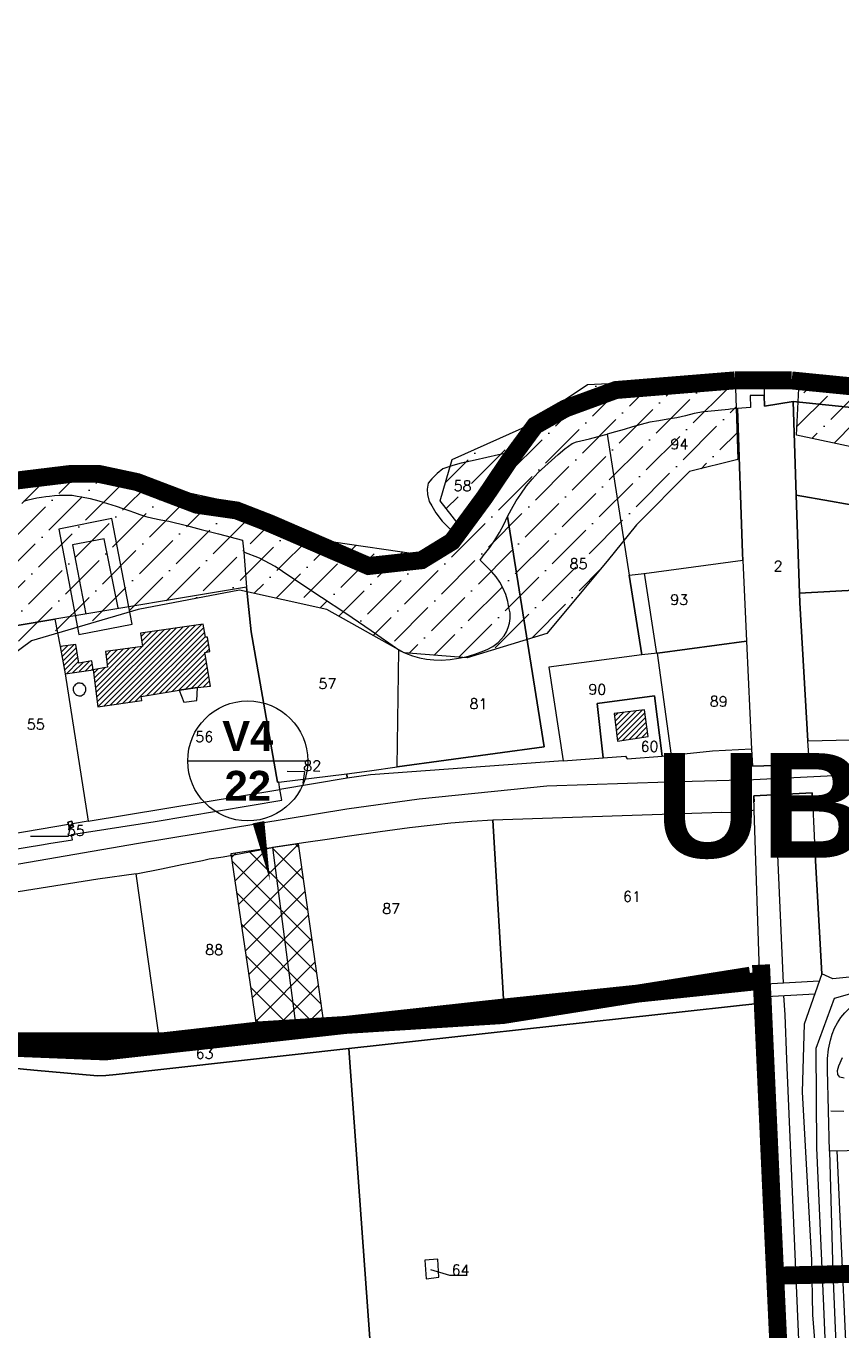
# Model space of a CAD drawing. Header units: metres. Extents: x 578835 to 593571, y 248557 to 255108.
# Tile 119 of 251: x 583455 to 583728, y 252740 to 253176. Entities that reach past the tile are written whole.
import ezdxf

# ---------------------------------------------------------------- set-up
doc = ezdxf.new("R2010")
doc.units = ezdxf.units.M
doc.linetypes.add('CACHEX2', pattern=[0.75, 0.5, -0.25])
doc.linetypes.add('SOLID_LINE', pattern=[0])
for name, color, linetype, lineweight in [('Cad-BATIMENT_BATI_LEGER13', 7, 'SOLID_LINE', 0), ('Cad-BATIMENT_BATI_PRIVE12', 7, 'SOLID_LINE', 0), ('Cad-BATIMENT_BATI_PRIVE12_HACH', 7, 'SOLID_LINE', 0), ('Cad-HYDROGRAPHI_COURS_D_EAU28', 5, 'SOLID_LINE', 0), ('Cad-PARCELLAIRE_PARCELLE1', 250, 'SOLID_LINE', 0), ('Cad-PARCELLAIRE_PARCELLE1_', 250, 'SOLID_LINE', 0), ('Cad-RESEAU_ROUT_AXE_DE_VOIE26', 255, 'SOLID_LINE', 0), ('Cad-RESEAU_ROUT_LIMITE_DE_VOIE_P23', 8, 'SOLID_LINE', 0), ('Cad-SITE_PARTIC_FERROVIAIRE40', 251, 'SOLID_LINE', 0), ('Cad-TOPONYMIE_DETAIL_PARCELLAIR181', 7, 'SOLID_LINE', 0), ('Cad-TOPONYMIE_NUMERO_DE_PARCELL182', 250, 'SOLID_LINE', 0), ('ER', 192, 'Continuous', 18), ('PLU', 7, 'CACHEX2', 5), ('PPRI global - contour', 152, 'Continuous', 5), ('PPRI global - hachures', 152, 'Continuous', 5)]:
    doc.layers.add(name, color=color, linetype=linetype, lineweight=lineweight)
doc.layers.add('PLU nom', color=7, linetype='Continuous')
doc.styles.get("Standard").update_dxf_attribs({"font": 'arialbd_0.ttf', "height": 50})
doc.styles.add('TEXTSTYLE_45_11', font='txt.shx', dxfattribs={"oblique": 50})

msp = doc.modelspace()

# ---------------------------------------------------------------- hatches: boundary and pattern name
at = {"layer": 'Cad-BATIMENT_BATI_PRIVE12_HACH', "ltscale": 0.4}
h = msp.add_hatch(dxfattribs=at)
h.set_pattern_fill('ANSI31', color=256, scale=0.4, style=0)
h.paths.add_polyline_path([(583493.85, 252951.95), (583506.63, 252954.03), (583512.74, 252954.87), (583517.06, 252955.35), (583515.21, 252966.67), (583516.84, 252966.92), (583516.02, 252971.75), (583515.45, 252971.71), (583514.67, 252976.1), (583493.66, 252973.12), (583494.36, 252968.61), (583481.98, 252966.91), (583482.65, 252961.72), (583477.78, 252960.88), (583479.4, 252948.41), (583494.06, 252950.52)])
h = msp.add_hatch(dxfattribs=at)
h.set_pattern_fill('ANSI31', color=256, scale=0.4, style=0)
h.paths.add_polyline_path([(583477.37, 252963.84), (583472.99, 252963.03), (583472.05, 252969.3), (583466.83, 252968.65), (583468.41, 252959.54), (583477.78, 252960.88)])
h = msp.add_hatch(dxfattribs=at)
h.set_pattern_fill('ANSI31', color=256, scale=0.4, style=0)
h.paths.add_polyline_path([(583662.19, 252947.5), (583652.09, 252946.22), (583653.19, 252936.94), (583663.43, 252938.58)])
h = msp.add_hatch(dxfattribs=at)
h.set_pattern_fill('ANSI31', color=256, scale=0.4, style=0)
h.paths.add_polyline_path([(583471.3, 252908.28), (583470.72, 252910.24), (583469.34, 252909.9), (583469.58, 252909.14), (583469.82, 252908.15), (583469.93, 252907.83)])
at = {"layer": 'ER'}
h = msp.add_hatch(dxfattribs=at)
h.set_pattern_fill('ANSI37', color=256, scale=2, style=0)
h.paths.add_polyline_path([(583555.31, 252840.55), (583546.53, 252902.61), (583523.91, 252899.23), (583533.03, 252837.52)])
at = {"layer": 'PPRI global - hachures', "ltscale": 0.4}
h = msp.add_hatch(dxfattribs=at)
h.set_pattern_fill('ANSI36', color=256, scale=2, style=0)
h.paths.add_polyline_path([(584056.9, 253159.02), (584014.84, 253126.67), (583962.25, 253107.26), (583912.9, 253097.56), (583877.31, 253073.3), (583861.13, 253052.28), (583802.88, 253036.1), (583747.06, 253032.06), (583713.09, 253039.34), (583713.9, 253057.13), (583738.91, 253055.21), (583761.74, 253051.37), (583803.89, 253049.85), (583815.15, 253059.58), (583824.57, 253069.27), (583851.25, 253097.75), (583876.72, 253124.61), (583897.32, 253160.01), (583901.3, 253164.43), (583911.82, 253170.92), (583925.17, 253172.66), (583940.52, 253168.23), (583966.54, 253158.74), (583978.86, 253162.01), (584004.95, 253165.46), (584033.86, 253165.7)])
h = msp.add_hatch(dxfattribs=at)
h.set_pattern_fill('ANSI36', color=256, scale=2, style=0)
h.paths.add_polyline_path([(583693.47, 253031.19), (583677.29, 253027.15), (583659.5, 253009.36), (583649.79, 252997.23), (583629.56, 252972.97), (583602.87, 252964.88), (583581.83, 252966.5), (583555.95, 252981.05), (583526.82, 252987.52), (583492.85, 252981.05), (583457.25, 252970.54), (583441.88, 252959.22), (583432.98, 252951.13), (583403.73, 252938.16), (583379.46, 252934.12), (583352.81, 252952.78), (583302.82, 252943.26), (583278.08, 252938.37), (583247.07, 252935.92), (583219.06, 252932.66), (583191.87, 252934.02), (583167.96, 252937.28), (583148.93, 252941.87), (583150.97, 252957.33), (583188.54, 252955.95), (583227.37, 252954.34), (583249.21, 252961.61), (583268.63, 252967.28), (583313.12, 252968.08), (583348.72, 252980.21), (583380.27, 252999.62), (583428, 253019.84), (583461.97, 253027.12), (583495.95, 253023.07), (583525.88, 253016.6), (583558.24, 253003.66), (583585.75, 252999.62), (583602.74, 253006.09), (583593.84, 253017.41), (583597.88, 253031.16), (583621.34, 253041.67), (583643.19, 253056.23), (583692.53, 253058.65)])

# ---------------------------------------------------------------- linework, layer by layer
at = {"layer": 'Cad-BATIMENT_BATI_LEGER13'}
msp.add_lwpolyline([(583512.52, 252950.61), (583512.74, 252954.87), (583506.63, 252954.03), (583508.11, 252950.02), (583512.52, 252950.61), (583512.52, 252950.61)], close=True, dxfattribs=at)
msp.add_lwpolyline([(583512.52, 252950.61), (583512.74, 252954.87), (583506.63, 252954.03), (583508.11, 252950.02), (583512.52, 252950.61), (583512.52, 252950.61)], close=True, dxfattribs=at)
at = {"layer": 'Cad-BATIMENT_BATI_PRIVE12'}
for points in [[(583493.85, 252951.95), (583506.63, 252954.03), (583512.74, 252954.87), (583517.06, 252955.35), (583515.21, 252966.67), (583516.84, 252966.92), (583516.02, 252971.75), (583515.45, 252971.71), (583514.67, 252976.1), (583493.66, 252973.12), (583494.36, 252968.61), (583481.98, 252966.91), (583482.65, 252961.72), (583477.78, 252960.88), (583479.4, 252948.41), (583494.06, 252950.52), (583493.85, 252951.95), (583493.85, 252951.95)], [(583477.37, 252963.84), (583472.99, 252963.03), (583472.05, 252969.3), (583466.83, 252968.65), (583468.41, 252959.54), (583477.78, 252960.88), (583477.37, 252963.84), (583477.37, 252963.84)], [(583473.13, 252956.36), (583472.72, 252956.32), (583472.41, 252956.19), (583472.09, 252956.05), (583471.78, 252955.8), (583471.56, 252955.44), (583471.33, 252955.21), (583471.19, 252954.86), (583471.14, 252954.52), (583471.18, 252954.08), (583471.2, 252953.74), (583471.32, 252953.42), (583471.51, 252953.1), (583471.79, 252952.79), (583472.04, 252952.59), (583472.39, 252952.4), (583472.74, 252952.2), (583473.08, 252952.12), (583473.4, 252952.15), (583473.81, 252952.18), (583474.13, 252952.31), (583474.44, 252952.56), (583474.76, 252952.71), (583474.97, 252953.06), (583475.19, 252953.41), (583475.32, 252953.75), (583475.39, 252954.09), (583475.36, 252954.43), (583475.33, 252954.76), (583475.2, 252955.2), (583475.02, 252955.51), (583474.75, 252955.71), (583474.48, 252956.02), (583474.13, 252956.21), (583473.8, 252956.31), (583473.46, 252956.39), (583473.13, 252956.36), (583473.13, 252956.36)], [(583473.13, 252956.36), (583472.72, 252956.32), (583472.41, 252956.19), (583472.09, 252956.05), (583471.78, 252955.8), (583471.56, 252955.44), (583471.33, 252955.21), (583471.19, 252954.86), (583471.14, 252954.52), (583471.18, 252954.08), (583471.2, 252953.74), (583471.32, 252953.42), (583471.51, 252953.1), (583471.79, 252952.79), (583472.04, 252952.59), (583472.39, 252952.4), (583472.74, 252952.2), (583473.08, 252952.12), (583473.4, 252952.15), (583473.81, 252952.18), (583474.13, 252952.31), (583474.44, 252952.56), (583474.76, 252952.71), (583474.97, 252953.06), (583475.19, 252953.41), (583475.32, 252953.75), (583475.39, 252954.09), (583475.36, 252954.43), (583475.33, 252954.76), (583475.2, 252955.2), (583475.02, 252955.51), (583474.75, 252955.71), (583474.48, 252956.02), (583474.13, 252956.21), (583473.8, 252956.31), (583473.46, 252956.39), (583473.13, 252956.36), (583473.13, 252956.36)], [(583473.13, 252956.36), (583472.72, 252956.32), (583472.41, 252956.19), (583472.09, 252956.05), (583471.78, 252955.8), (583471.56, 252955.44), (583471.33, 252955.21), (583471.19, 252954.86), (583471.14, 252954.52), (583471.18, 252954.08), (583471.2, 252953.74), (583471.32, 252953.42), (583471.51, 252953.1), (583471.79, 252952.79), (583472.04, 252952.59), (583472.39, 252952.4), (583472.74, 252952.2), (583473.08, 252952.12), (583473.4, 252952.15), (583473.81, 252952.18), (583474.13, 252952.31), (583474.44, 252952.56), (583474.76, 252952.71), (583474.97, 252953.06), (583475.19, 252953.41), (583475.32, 252953.75), (583475.39, 252954.09), (583475.36, 252954.43), (583475.33, 252954.76), (583475.2, 252955.2), (583475.02, 252955.51), (583474.75, 252955.71), (583474.48, 252956.02), (583474.13, 252956.21), (583473.8, 252956.31), (583473.46, 252956.39), (583473.13, 252956.36), (583473.13, 252956.36)], [(583662.19, 252947.5), (583652.09, 252946.22), (583653.19, 252936.94), (583663.43, 252938.58), (583662.19, 252947.5), (583662.19, 252947.5)], [(583471.3, 252908.28), (583470.72, 252910.24), (583469.34, 252909.9), (583469.58, 252909.14), (583469.82, 252908.15), (583469.93, 252907.83), (583471.3, 252908.28), (583471.3, 252908.28)]]:
    msp.add_lwpolyline(points, close=True, dxfattribs=at)
at = {"layer": 'Cad-HYDROGRAPHI_COURS_D_EAU28'}
msp.add_lwpolyline([(583738.92, 253055.12), (583722.2, 253056.96), (583711.45, 253057.52), (583702.23, 253056.3), (583702.2, 253052.62), (583702.34, 253049.06), (583711.94, 253050.64), (583711.94, 253050.64), (583711.94, 253050.64), (583761.82, 253045.44)], dxfattribs=at)
at = {"layer": 'Cad-PARCELLAIRE_PARCELLE1'}
for points in [[(583716.89, 252937.03), (583714.18, 252983.28), (583714.08, 252986.5), (583712.99, 253019.29), (583711.94, 253050.64), (583702.34, 253049.06), (583702.2, 253052.62), (583697.52, 253052.56), (583697.69, 253048.56), (583693.35, 253048.2), (583694.99, 252999.84), (583696.38, 252970.43), (583697.99, 252934.33), (583698.31, 252928.56), (583717.38, 252929.15), (583716.89, 252937.03), (583716.89, 252937.03)], [(583768.3, 253013.21), (583761.82, 253045.44), (583711.94, 253050.64), (583712.99, 253019.29), (583724.44, 253017.25), (583734.49, 253015.52), (583744.14, 253014.32), (583760.46, 253013.34), (583768.3, 253013.21), (583768.3, 253013.21)], [(583695.11, 252997.52), (583694.99, 252999.84), (583693.35, 253048.2), (583690.89, 253047.99), (583690.32, 253047.94), (583683.45, 253047.26), (583681.98, 253047.13), (583678.81, 253046.54), (583675.9, 253045.85), (583673, 253045.16), (583669.99, 253044.69), (583667.06, 253044.11), (583664.06, 253043.63), (583661.15, 253042.95), (583658.25, 253042.15), (583655.44, 253041.24), (583652.54, 253040.44), (583649.73, 253039.65), (583657.13, 252992.45), (583662.1, 252993.09), (583695.11, 252997.52), (583695.11, 252997.52)], [(583657.13, 252992.45), (583661.32, 252965.82), (583630.18, 252961.67), (583635.03, 252930.41), (583570.56, 252925.7), (583562.73, 252924.6), (583562.69, 252926.04), (583570.2, 252927.01), (583579.48, 252928.34), (583628.7, 252935.12), (583616.41, 253012.13), (583617.7, 253014.57), (583619.35, 253017.38), (583620.82, 253019.63), (583622.73, 253022.35), (583624.6, 253024.63), (583626.64, 253026.81), (583628.86, 253028.88), (583631.09, 253030.85), (583633.32, 253032.82), (583635.62, 253034.8), (583638.03, 253036.56), (583639.46, 253037.13), (583640.92, 253037.47), (583643.83, 253038.15), (583646.74, 253038.85), (583649.73, 253039.65), (583657.13, 252992.45), (583657.13, 252992.45)], [(583600.91, 253030), (583598.09, 253029.21), (583594.73, 253028.04), (583592.88, 253026.55), (583591.13, 253024.73), (583589.85, 253023.28), (583589.53, 253021.25), (583589.59, 253019.47), (583590.2, 253017.18), (583591.06, 253015.69), (583592.41, 253013.36), (583594.55, 253010.52), (583597.24, 253007.85), (583600.15, 253005.64), (583601.21, 253006.62), (583602.2, 253007.71), (583603.07, 253009), (583603.97, 253010.19), (583604.77, 253011.48), (583605.06, 253011.96), (583606.2, 253014.05), (583606.92, 253015.35), (583607.49, 253016.4), (583608.51, 253017.93), (583609.31, 253019.22), (583610.11, 253020.52), (583610.91, 253021.81), (583611.71, 253022.99), (583612.52, 253024.28), (583613.32, 253025.57), (583614.42, 253027.23), (583615, 253028.06), (583615.9, 253029.25), (583616.86, 253030.45), (583617.75, 253031.64), (583618.65, 253032.82), (583619.53, 253034.01), (583613.38, 253032.72), (583605.62, 253030.96), (583600.91, 253030), (583600.91, 253030)], [(583714.08, 252986.5), (583772.98, 252989.75), (583768.3, 253013.21), (583760.46, 253013.34), (583744.14, 253014.32), (583734.49, 253015.52), (583724.44, 253017.25), (583712.99, 253019.29), (583714.08, 252986.5), (583714.08, 252986.5)], [(583616.41, 253012.13), (583628.7, 252935.12), (583579.48, 252928.34), (583580.09, 252967.4), (583582.32, 252966.36), (583584.62, 252965.55), (583586.98, 252964.86), (583589.33, 252964.38), (583591.74, 252964.14), (583594.22, 252964.01), (583597.17, 252964.26), (583600.01, 252964.72), (583602.62, 252965.16), (583605.11, 252965.93), (583607.59, 252966.8), (583609.58, 252967.64), (583611.47, 252968.68), (583613.26, 252969.95), (583614.32, 252971.04), (583615.3, 252972.24), (583616.1, 252973.53), (583616.63, 252975.02), (583617.09, 252976.4), (583617.28, 252977.98), (583617.3, 252979.87), (583616.89, 252981.73), (583616.48, 252983.71), (583615.8, 252985.99), (583614.86, 252988.25), (583613.8, 252990.17), (583612.58, 252991.97), (583611.2, 252993.63), (583607.25, 252997.54), (583608.28, 252998.96), (583610.44, 253001.71), (583612.22, 253004.2), (583613.73, 253006.77), (583615.16, 253009.45), (583616.41, 253012.13), (583616.41, 253012.13)], [(583580.09, 252967.4), (583570.81, 252973.87), (583562.35, 252979.63), (583554.14, 252985.07), (583543.59, 252992), (583538.69, 252995.38), (583533.43, 252998.18), (583528.23, 253000.19), (583529.14, 252988.45), (583530.62, 252973.53), (583539.44, 252923.22), (583539.93, 252923.25), (583562.69, 252926.04), (583570.2, 252927.01), (583579.48, 252928.34), (583580.09, 252967.4), (583580.09, 252967.4)], [(583695.11, 252997.52), (583696.38, 252970.43), (583666.56, 252966.37), (583661.32, 252965.82), (583657.13, 252992.45), (583662.1, 252993.09), (583695.11, 252997.52), (583695.11, 252997.52)], [(583773.93, 252985.37), (583772.98, 252989.75), (583714.08, 252986.5), (583714.18, 252983.28), (583716.89, 252937.03), (583783.26, 252938.66), (583779.17, 252958.94), (583773.93, 252985.37), (583773.93, 252985.37)], [(583539.93, 252923.25), (583539.44, 252923.22), (583530.62, 252973.53), (583529.14, 252988.45), (583465, 252977.75), (583466.83, 252968.65), (583468.41, 252959.54), (583476.16, 252910.24), (583540.3, 252920.83), (583539.93, 252923.25), (583539.93, 252923.25)], [(583476.16, 252910.24), (583470.95, 252909.36), (583470.72, 252910.24), (583469.34, 252909.9), (583469.58, 252909.14), (583450.64, 252905.88), (583446.57, 252930.06), (583442.19, 252955.78), (583438.99, 252973.46), (583465, 252977.75), (583466.83, 252968.65), (583468.41, 252959.54), (583476.16, 252910.24), (583476.16, 252910.24)], [(583696.38, 252970.43), (583697.99, 252934.33), (583684.95, 252933.57), (583671.3, 252932.22), (583666.56, 252966.37), (583696.38, 252970.43), (583696.38, 252970.43)], [(583666.56, 252966.37), (583661.32, 252965.82), (583630.18, 252961.67), (583635.03, 252930.41), (583648.37, 252931.41), (583646.37, 252949.53), (583665.6, 252952.14), (583668.11, 252931.95), (583671.3, 252932.22), (583666.56, 252966.37), (583666.56, 252966.37)], [(583648.37, 252931.41), (583655.91, 252931.94), (583656.4, 252931.09), (583668.11, 252931.95), (583665.6, 252952.14), (583646.37, 252949.53), (583648.37, 252931.41), (583648.37, 252931.41)], [(583562.73, 252924.6), (583540.3, 252920.83), (583539.93, 252923.25), (583562.69, 252926.04), (583562.73, 252924.6), (583562.73, 252924.6)], [(583611.54, 252910.5), (583615.29, 252846.95), (583700.78, 252856.54), (583698.87, 252913.89), (583695.41, 252912.94), (583688.06, 252913.1), (583611.54, 252910.5), (583611.54, 252910.5)], [(583721.49, 252859.16), (583719.07, 252902.99), (583788.83, 252913.38), (583789.41, 252910.42), (583798.75, 252864.83), (583725.18, 252857.46), (583721.49, 252859.16), (583721.49, 252859.16)], [(583469.58, 252909.14), (583469.34, 252909.9), (583470.72, 252910.24), (583470.95, 252909.36), (583471.3, 252908.28), (583469.93, 252907.83), (583469.82, 252908.15), (583469.58, 252909.14), (583469.58, 252909.14)], [(583537.81, 252901.34), (583545.98, 252839.05), (583615.29, 252846.95), (583611.54, 252910.5), (583604.49, 252910.14), (583597.45, 252909.55), (583590.51, 252908.75), (583583.58, 252907.95), (583573.79, 252906.68), (583562.8, 252905.1), (583556.12, 252904.1), (583548.95, 252903.05), (583537.81, 252901.34), (583537.81, 252901.34)], [(583537.81, 252901.34), (583545.98, 252839.05), (583500.42, 252833.91), (583492.21, 252892.63), (583500.73, 252894.23), (583507.53, 252895.69), (583514.43, 252897.04), (583516.61, 252897.57), (583521.33, 252898.29), (583537.81, 252901.34), (583537.81, 252901.34)], [(583492.21, 252892.63), (583479.35, 252890.77), (583435.83, 252883.91), (583425.79, 252881.73), (583421.17, 252880.8), (583387.72, 252874.77), (583387.31, 252874.74), (583397.34, 252829.54), (583400.08, 252831.22), (583402.92, 252832.79), (583404.9, 252833.73), (583406.98, 252834.58), (583409.14, 252835.31), (583411.98, 252835.89), (583414.83, 252836.24), (583479.52, 252831.37), (583500.42, 252833.91), (583492.21, 252892.63), (583492.21, 252892.63)], [(583839.17, 252853.49), (583841.65, 252802.08), (583724.14, 252799.85), (583723.44, 252826.99), (583723.44, 252828.88), (583723.45, 252830.79), (583723.77, 252833.93), (583724.43, 252836.89), (583725, 252838.94), (583725.82, 252840.91), (583726.82, 252842.77), (583727.91, 252844.53), (583729.18, 252846.09), (583730.71, 252847.55), (583732.35, 252848.58), (583734.17, 252849.51), (583839.17, 252853.49), (583839.17, 252853.49)], [(583839.17, 252853.49), (583841.65, 252802.08), (583724.14, 252799.85), (583725.23, 252759.15), (583816.96, 252762.12), (583814.45, 252774.51), (583847.05, 252763.08), (583862.33, 252757.67), (583857.72, 252853.37), (583839.17, 252853.49), (583839.17, 252853.49)], [(583588.8, 252763.36), (583589.16, 252757.15), (583593.49, 252757.62), (583593.05, 252763.72), (583588.8, 252763.36), (583588.8, 252763.36)], [(583588.8, 252763.36), (583589.16, 252757.15), (583593.49, 252757.62), (583593.05, 252763.72), (583588.8, 252763.36), (583588.8, 252763.36)], [(583831.37, 252690.31), (583826.76, 252714.79), (583816.96, 252762.12), (583725.23, 252759.15), (583727.9, 252695.61), (583727.94, 252695.16), (583766.52, 252688.13), (583831.37, 252690.31), (583831.37, 252690.31)]]:
    msp.add_lwpolyline(points, close=True, dxfattribs=at)
for points in [[(583454.61, 253017.24), (583456.06, 253017.69), (583457.52, 253018.03), (583458.97, 253018.37), (583460.52, 253018.62), (583461.99, 253018.85), (583463.21, 253018.95), (583464.93, 253019.1), (583466.49, 253019.23), (583467.96, 253019.24), (583469.45, 253019.26), (583470.77, 253019.25), (583472.44, 253018.95), (583473.94, 253018.73), (583476.8, 253018.09), (583479.75, 253017.33), (583482.63, 253016.45), (583485.49, 253015.58), (583487.79, 253014.77), (583489.74, 253014.14), (583491.61, 253013.41), (583493.48, 253012.79), (583495.42, 253012.17), (583497.78, 253011.58), (583500.46, 253011.03), (583503.14, 253010.59), (583509.04, 253009.07), (583513.92, 253007.8), (583519.74, 253006.29), (583527.82, 253004.17), (583528.23, 253000.19), (583529.14, 252988.45), (583465, 252977.75), (583438.99, 252973.46)], [(583708.77, 252699.7), (583704.55, 252788.63), (583701.13, 252849.32), (583700.87, 252855.43), (583700.78, 252856.54), (583698.87, 252913.89), (583698.8, 252918.68), (583718.26, 252919.64), (583719.07, 252902.99), (583721.49, 252859.16), (583721.49, 252859.16), (583721.49, 252859.16), (583715.65, 252842.29), (583714.98, 252819.71), (583718.04, 252763.34), (583718.41, 252745.09), (583719.85, 252726.93)], [(583414.83, 252836.24), (583479.52, 252831.37), (583500.42, 252833.91), (583545.98, 252839.05), (583615.29, 252846.95), (583700.78, 252856.54), (583700.87, 252855.43), (583701.13, 252849.32), (583701.13, 252849.32), (583701.13, 252849.32), (583563.28, 252834.13), (583485.54, 252825.42), (583482.11, 252825.13), (583479.24, 252825), (583457.97, 252826.9), (583417.52, 252830.77)], [(583318.29, 252735.88), (583314.05, 252740.21), (583349.47, 252763.12), (583334.6, 252786.4), (583412.55, 252830.03), (583414.06, 252830.6), (583415.62, 252830.73), (583417.52, 252830.77), (583457.97, 252826.9), (583479.24, 252825), (583482.11, 252825.13), (583485.54, 252825.42), (583563.28, 252834.13), (583582.95, 252563.02)]]:
    msp.add_lwpolyline(points, dxfattribs=at)
at = {"layer": 'Cad-PARCELLAIRE_PARCELLE1_'}
msp.add_lwpolyline([(583582.95, 252563.02), (583563.28, 252834.13), (583701.13, 252849.32), (583704.55, 252788.63), (583708.77, 252699.7), (583713.81, 252588.99), (583715.51, 252551.78), (583582.95, 252563.02), (583582.95, 252563.02)], close=True, dxfattribs=at)
at = {"layer": 'Cad-RESEAU_ROUT_AXE_DE_VOIE26'}
for points in [[(584575.06, 253045.38), (584558.74, 253042.67), (584518.06, 253036.15), (584475.81, 253029.53), (584426.21, 253021.34), (584356.03, 253010.9), (584272.29, 252997.47), (584217.94, 252989.05), (584173.43, 252981.83), (584115.5, 252973.19), (584068.36, 252965.17), (584025.68, 252958.77), (583978.41, 252951.46), (583918.07, 252941.91), (583844.11, 252931.86), (583830.88, 252930.64), (583698.71, 252924.03)], [(583698.71, 252924.03), (583669.97, 252923.3), (583629.51, 252921.89), (583586.87, 252917.51), (583562.61, 252914.27), (583493.03, 252902.7), (583413.45, 252889.02), (583318.2, 252872.93), (583265.19, 252863.91), (583214, 252855.46), (583147.08, 252845.43)], [(584056.6, 252850.92), (584028.52, 252853.36), (583978.32, 252854.78), (583882.77, 252856.84), (583799.56, 252857.39), (583736.24, 252853.86), (583725.65, 252850.89), (583719.53, 252834.19), (583719.71, 252800.89), (583722.11, 252747.93), (583724.91, 252680.67), (583728.07, 252606.93), (583730.2, 252551.5)]]:
    msp.add_lwpolyline(points, dxfattribs=at)
at = {"layer": 'Cad-RESEAU_ROUT_LIMITE_DE_VOIE_P23'}
for p, q in [((583662.07, 252993.12), (583666.27, 252966.3)), ((583720.66, 252856.64), (583700.84, 252855.6)), ((583701.06, 252851.44), (583719.19, 252852.39))]:
    msp.add_line(p, q, dxfattribs=at)
for points in [[(583466.33, 253007.89), (583473.07, 252972.68), (583490.84, 252976.05), (583484.07, 253011.42), (583466.33, 253007.89)], [(583486.16, 252981.52), (583481.54, 253004.65), (583470.89, 253002.63), (583475.4, 252979.49)], [(583717.24, 252931.69), (583717.41, 252929.15), (583698.32, 252928.56), (583698.22, 252931.28)], [(583717.31, 252930.57), (583717.41, 252929.15), (583698.32, 252928.56), (583698.25, 252930.5)], [(583463.03, 252902.75), (583470.89, 252904), (583470.63, 252905.69), (583498.56, 252910.11), (583540.98, 252917.18), (583540.31, 252920.89)], [(583718.39, 252917.52), (583718.29, 252919.67), (583698.81, 252918.64), (583698.86, 252916.65)], [(583718.37, 252918.11), (583718.29, 252919.67), (583698.81, 252918.64), (583698.84, 252917.07)], [(583419.57, 252895.61), (583461.17, 252902.45), (583463.03, 252902.75)], [(583728.99, 252824.27), (583727.6, 252824.55), (583726.91, 252825.45), (583726.78, 252826.8), (583727.25, 252828.3), (583728.48, 252831.13)], [(583724.49, 252813.34), (583728.91, 252813.24)], [(583726.56, 252799.93), (583730.91, 252704.47), (583734.68, 252624.45), (583736.92, 252556.52)]]:
    msp.add_lwpolyline(points, dxfattribs=at)
at = {"layer": 'Cad-SITE_PARTIC_FERROVIAIRE40'}
for points in [[(583705.86, 252919.05), (583708.65, 252855.97), (583708.65, 252855.97)], [(583708.67, 252851.84), (583709.13, 252845.42), (583709.72, 252830.42), (583713.75, 252736.68), (583716.62, 252668.81), (583721.62, 252551.63), (583721.62, 252551.63)]]:
    msp.add_lwpolyline(points, dxfattribs=at)
at = {"layer": 'Cad-TOPONYMIE_DETAIL_PARCELLAIR181'}
for points in [[(583542.76, 252926.94), (583548.53, 252926.87), (583547.96, 252922.92), (583547.96, 252922.92)], [(583456.88, 252905.18), (583469.57, 252905.23), (583470.35, 252908.64), (583470.35, 252908.64)], [(583602.92, 252758.19), (583597.14, 252758.26), (583590.8, 252760.08), (583590.8, 252760.08)]]:
    msp.add_lwpolyline(points, dxfattribs=at)
at = {"layer": 'ER', "ltscale": 0.4}
msp.add_lwpolyline([(583509.47, 252930.37), (583549.62, 252930.37)], dxfattribs=at)
msp.add_lwpolyline([(583536.98, 252890.29, 0, 4, 0), (583533.12, 252909.85, 6, 6, 0)], format="xyseb", dxfattribs=at)
at = {"layer": 'ER'}
msp.add_lwpolyline([(583555.31, 252840.55), (583546.53, 252902.61), (583523.91, 252899.23), (583533.03, 252837.52)], close=True, dxfattribs=at)
at = {"layer": 'ER', "ltscale": 0.4}
msp.add_circle((583529.54, 252930.37), 20.08, dxfattribs=at)
at = {"layer": 'PLU', "color": 7, "ltscale": 2, "const_width": 6}
for points in [[(583711.45, 253057.64), (583795.22, 253049.38), (583824.57, 253069.27), (583851.25, 253097.75), (583869.34, 253119.06), (583898.64, 253161.78), (583916.67, 253172.94), (583966.26, 253158.99), (583994.26, 253164.58), (584017.98, 253162.89), (584021.09, 253165.45), (584029.02, 253165.42), (584036.97, 253166.06), (584039.56, 253166.51), (584043.17, 253161.15), (584062.66, 253161.15)], [(583692.4, 253057.66), (583652.62, 253054.43), (583635.8, 253048.28), (583625.62, 253042.52), (583616.81, 253030.54), (583608.79, 253018.62), (583597.85, 253003.75), (583587.66, 252997.5), (583569.91, 252995.56), (583552.74, 253002.98), (583537.12, 253009.74), (583525.8, 253014.15), (583512.45, 253016.07), (583492.57, 253023.64), (583479.58, 253026.4), (583470.61, 253026.4), (583445.08, 253023.29)], [(583692.4, 253057.66), (583711.45, 253057.64)], [(583701.19, 252862.19), (583704.5, 252788.79), (583715.47, 252551.93), (583723.2, 252405.91), (583723.2, 252405.91)], [(583697.63, 252858.52), (583614.89, 252845.35), (583533.62, 252840.23), (583501.4, 252836.58), (583415, 252836.58), (583332.49, 252791.7), (583348.46, 252763.56), (583315.97, 252740.84), (583317.06, 252740.57), (583307.94, 252733.16), (583328.11, 252708.59), (583343.49, 252677.41), (583349.64, 252653.79), (583348.4, 252632.16), (583365.17, 252633.21), (583380.79, 252589.48)], [(583700.15, 252856.7), (583613.2, 252847.65), (583481.86, 252833.17), (583413.93, 252835.88), (583397.31, 252834.49), (583332.49, 252791.7), (583348.46, 252763.56), (583315.97, 252740.84), (583317.06, 252740.57), (583307.94, 252733.16), (583328.11, 252708.59), (583343.49, 252677.41), (583349.64, 252653.79), (583348.4, 252632.16), (583365.17, 252633.21), (583380.79, 252589.48)], [(584482.55, 252573.45), (584455.24, 252719.79), (584482.2, 252722.78), (584479.17, 252777.97), (584460.86, 252778.8), (584344.54, 252774.99), (584263.08, 252771.49), (584263.73, 252713.96), (584077.58, 252714.11), (584072.74, 252770.61), (583986.35, 252767.93), (583953.1, 252756.1), (583909.99, 252739.99), (583859.45, 252761.83), (583707.61, 252758.18)]]:
    msp.add_lwpolyline(points, dxfattribs=at)
at = {"layer": 'PPRI global - contour'}
for points in [[(583428, 253019.84), (583461.97, 253027.12), (583495.95, 253023.07), (583525.88, 253016.6), (583558.24, 253003.66), (583585.75, 252999.62), (583602.74, 253006.09), (583593.84, 253017.41), (583597.88, 253031.16), (583621.34, 253041.67), (583643.19, 253056.23), (583692.53, 253058.65), (583693.47, 253031.19), (583677.29, 253027.15), (583659.5, 253009.36), (583649.79, 252997.23), (583629.56, 252972.97), (583602.87, 252964.88), (583581.83, 252966.5), (583555.95, 252981.05), (583526.82, 252987.52), (583492.85, 252981.05), (583457.25, 252970.54), (583441.88, 252959.22)], [(583747.06, 253032.06), (583713.09, 253039.34), (583713.9, 253057.13), (583738.91, 253055.21)]]:
    msp.add_lwpolyline(points, dxfattribs=at).dxf.unprotected_set("ltscale", 0)

# ---------------------------------------------------------------- texts
at = {"layer": 'Cad-TOPONYMIE_NUMERO_DE_PARCELL182', "style": 'TEXTSTYLE_45_11'}
for s, height, p in [('94', 3.491, (583670.87, 253034.62)), ('58', 3.491, (583598.4, 253020.65)), ('85', 3.491, (583637.16, 252994.57)), ('2', 3.49, (583705.39, 252993.8)), ('93', 3.491, (583670.81, 252982.56)), ('57', 3.491, (583553.15, 252954.45)), ('90', 3.491, (583643.44, 252952.57)), ('81', 3.491, (583603.7, 252947.75)), ('89', 3.491, (583684.03, 252948.55)), ('55', 3.491, (583455.63, 252940.86)), ('56', 3.491, (583511.99, 252936.69)), ('60', 3.491, (583660.89, 252933.47)), ('82', 3.491, (583548.1, 252927.01)), ('55', 3.491, (583468.99, 252905.29)), ('61', 3.491, (583655.03, 252883.26)), ('87', 3.491, (583574.51, 252879.21)), ('88', 3.491, (583515.3, 252865.46)), ('63', 3.491, (583512.09, 252830.75)), ('64', 3.491, (583597.71, 252758.31))]:
    msp.add_text(s, height=height, rotation=359.5887, dxfattribs=at).set_placement(p)
at = {"layer": 'ER', "ltscale": 0.4, "insert": (583529.54, 252930.37), "char_height": 10, "width": 16.8329, "attachment_point": 5}
msp.add_mtext('V4\\P22', dxfattribs=at)
at = {"layer": 'PLU nom', "insert": (583714.7, 252932.97), "char_height": 35, "width": 195.3422, "attachment_point": 2}
msp.add_mtext('UBa', dxfattribs=at)

doc.saveas('drawing.dxf')
